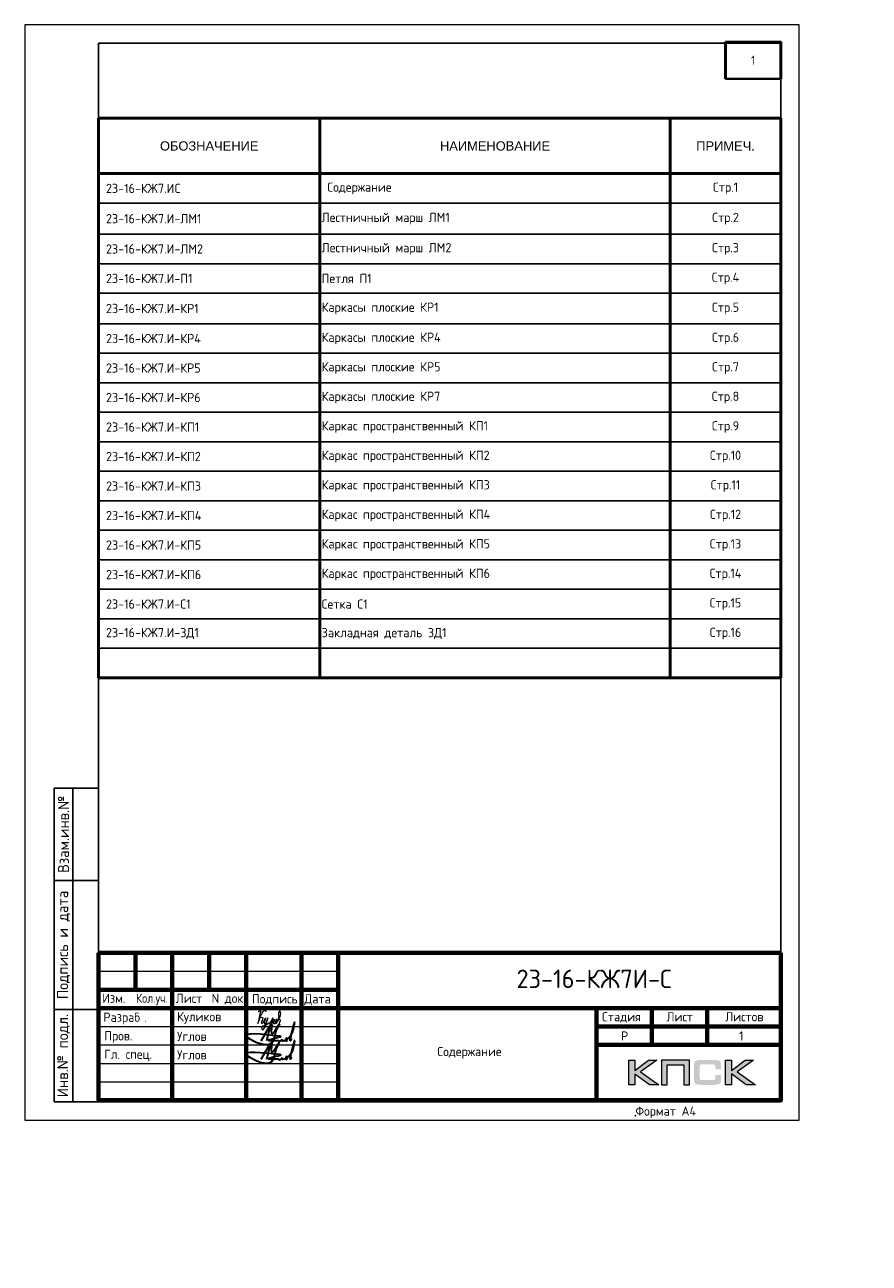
# Model space of a CAD drawing. Header units: millimetres. Extents: x 251864 to 617215, y -272865 to -46010.
# Tile 1 of 53: x 251864 to 274761, y -179594 to -146014. Entities that reach past the tile are written whole.
import ezdxf
from ezdxf import colors
from ezdxf.entities.mleader import LeaderData, LeaderLine
from ezdxf.enums import TextEntityAlignment as Align
from ezdxf.math import Vec2, Vec3

# ---------------------------------------------------------------- set-up
doc = ezdxf.new("R2010")
doc.units = ezdxf.units.MM
for name, color, linetype, lineweight in [('Arm', 160, 'Continuous', 40), ('RAZMER', 100, 'Continuous', 15), ('Выноски', 20, 'Continuous', 20), ('Каркасы ригель', 3, 'Continuous', 0), ('Размеры', 54, 'Continuous', 20), ('Рамка', 7, 'Continuous', 70), ('Текст', 41, 'Continuous', 30), ('ТОНКИЕ', 7, 'Continuous', 9)]:
    doc.layers.add(name, color=color, linetype=linetype, lineweight=lineweight)
doc.layers.add('ТОЛСТЫЕ_ОСНОВНЫЕ', color=6, linetype='Continuous')
doc.styles.add('GOST-2.304_Type-B', font='GOST_Common.ttf')
doc.styles.add('style1', font='GOST_Common.ttf', dxfattribs={"height": 500})
doc.styles.add('ГОСТ', font='GOST_Common.ttf')
doc.styles.add('Спецификации', font='GOST_Common.ttf')

# ---------------------------------------------------------------- blocks, each defined once
blk = doc.blocks.new('*U281')
blk.add_point((165.57, 1.2))
at = {"layer": 'ТОЛСТЫЕ_ОСНОВНЫЕ'}
for p, q in [((8, 5), (8, 90)), ((8, 90), (20, 90)), ((13, 5), (13, 90)), ((8, 65), (20, 65)), ((8, 30), (20, 30)), ((20, 5), (8, 5))]:
    blk.add_line(p, q, dxfattribs=at)
at = {"layer": 'ТОЛСТЫЕ_ОСНОВНЫЕ', "color": 6}
blk.add_lwpolyline([(20, 5), (205, 5), (205, 292), (20, 292)], close=True, dxfattribs=at)
at = {"layer": 'ТОНКИЕ'}
blk.add_lwpolyline([(0, 0), (210, 0), (210, 297), (0, 297)], close=True, dxfattribs=at)
at = {"layer": 'Текст', "style": 'style1'}
for s, p in [('Взам.инв.№', (10.5, 77.5)), ('Подпись и дата', (10.5, 47.5)), ('Инв.№ подл.', (10.5, 17.5))]:
    blk.add_text(s, height=3, rotation=90, dxfattribs=at).set_placement(p, align=Align.MIDDLE)
blk.add_text('Формат А4', height=2.5, dxfattribs=at).set_placement((165.57, 1.2))
blk = doc.blocks.new('*T1408')
at = {"layer": 'Arm', "color": 0, "linetype": 'ByBlock', "lineweight": -2, "transparency": 16777216}
for p, q in [((0, 0), (1500, 0)), ((0, -1000), (1500, -1000))]:
    blk.add_line(p, q, dxfattribs=at)
at = {"layer": 'Arm', "color": 0, "linetype": 'ByBlock', "lineweight": 50, "transparency": 16777216}
for p, q in [((0, 0), (0, -1000)), ((1500, 0), (1500, -1000))]:
    blk.add_line(p, q, dxfattribs=at)
blk = doc.blocks.new('Роспись')
at = {"layer": 'Текст', "color": 7}
blk.add_lwpolyline([(4.18, 0.67), (6.68, 5.03), (5.62, 0.66)], dxfattribs=at)
for points in [[(7.11, 5.14), (7.17, 2.59), (9.02, 5.2), (8.57, 4.35), (6.55, -0.29), (0.19, 1.88), (9.09, 2.02)], [(11.23, 1.12), (12.72, 3.08), (13.28, 5.66), (11.96, 0.97)], [(9.09, 2.02), (9.4, 1.96), (6.15, 0.84), (8.42, 0.77), (8.9, 0.77)], [(8.9, 0.77), (8.97, 0.64), (9.94, 1.16)], [(9.94, 1.16), (9.82, 0.79), (10.85, 0.93)], [(10.85, 0.93), (11.13, 1.44), (11.23, 1.11), (10.92, 0.57), (10.85, 0.93)], [(11.23, 1.12), (11.03, 1.05), (10.98, 1.33), (11.05, 1.41)], [(11.96, 0.97), (12.16, 0.71), (12.34, 1.19), (12.03, 1.14), (11.96, 0.97)]]:
    blk.add_spline(points, degree=3, dxfattribs=at)
blk = doc.blocks.new('11')
at = {"layer": 'Выноски'}
for p, q in [((47885, 66608), (47944, 66700)), ((47944, 66700), (47962, 66737)), ((47962, 66737), (47989, 66781)), ((47989, 66781), (48016, 66806)), ((48016, 66806), (48038, 66823)), ((48038, 66823), (48060, 66786)), ((48060, 66786), (48058, 66769))]:
    blk.add_line(p, q, dxfattribs=at)
blk.add_lwpolyline([(47863, 66761), (47937, 66865), (47843, 66458), (47885, 66564), (47905, 66616), (47954, 66628), (47979, 66606), (47957, 66539), (47937, 66487), (47947, 66458), (47991, 66470), (48051, 66611), (48041, 66569), (48023, 66505), (48023, 66448), (48065, 66448), (48090, 66529), (48110, 66608), (48043, 66369), (47972, 66275), (47954, 66344), (47991, 66389), (48078, 66431), (48142, 66470), (48154, 66441), (48204, 66512), (48246, 66606), (48209, 66455), (48204, 66418), (48295, 66574), (48265, 66463), (48265, 66455), (48312, 66453), (48342, 66529), (48347, 66584), (48337, 66465), (48349, 66453), (48401, 66569), (48443, 66616), (48461, 66678), (48466, 66727), (48436, 66811), (48399, 66754), (48399, 66618), (48389, 66549), (48374, 66507), (48416, 66564), (48441, 66576), (48451, 66524), (48433, 66482), (48419, 66453), (48424, 66428), (48458, 66421)], dxfattribs=at)
blk = doc.blocks.new('*T1407')
at = {"layer": 'Каркасы ригель', "color": 0, "linetype": 'ByBlock', "lineweight": -2, "transparency": 16777216}
for p, q in [((0, 0), (1500, 0)), ((0, -1000), (1500, -1000))]:
    blk.add_line(p, q, dxfattribs=at)
at = {"layer": 'Каркасы ригель', "color": 0, "linetype": 'ByBlock', "lineweight": 50, "transparency": 16777216}
for p, q in [((0, 0), (0, -1000)), ((1500, 0), (1500, -1000))]:
    blk.add_line(p, q, dxfattribs=at)
at = {"layer": 'Каркасы ригель', "color": 0, "linetype": 'Continuous', "lineweight": 0, "transparency": 16777216, "insert": (750, -500), "char_height": 250, "width": 1000, "attachment_point": 5, "style": 'ГОСТ'}
blk.add_mtext('1', dxfattribs=at)
blk = doc.blocks.new('*T1409')
at = {"color": 7, "linetype": 'Continuous', "lineweight": 50, "transparency": 16777216}
for p, q in [((0, 0), (18500, 0)), ((0, 0), (0, -15171)), ((6000, 0), (6000, -15171)), ((15500, 0), (15500, -15171)), ((18500, 0), (18500, -15171)), ((0, -1500), (18500, -1500)), ((0, -15171), (18500, -15171))]:
    blk.add_line(p, q, dxfattribs=at)
at = {"color": 7, "linetype": 'Continuous', "lineweight": 25, "transparency": 16777216}
for p, q in [((0, -2300), (18500, -2300)), ((0, -3142), (18500, -3142)), ((0, -3942), (18500, -3942)), ((0, -4742), (18500, -4742)), ((0, -5571), (18500, -5571)), ((0, -6371), (18500, -6371)), ((0, -7171), (18500, -7171)), ((0, -7971), (18500, -7971)), ((0, -8771), (18500, -8771)), ((0, -9571), (18500, -9571)), ((0, -10371), (18500, -10371)), ((0, -11171), (18500, -11171)), ((0, -11971), (18500, -11971)), ((0, -12771), (18500, -12771)), ((0, -13571), (18500, -13571)), ((0, -14371), (18500, -14371))]:
    blk.add_line(p, q, dxfattribs=at)
at = {"color": 1, "transparency": 16777216, "char_height": 250, "style": 'Спецификации'}
for s, insert, width, attachment_point in [('{\\fArial Cyr|b0|i0|c0;ОБОЗНАЧЕНИЕ', (3000, -750), 5900, 5), ('{\\fArial Cyr|b0|i0|c0;НАИМЕНОВАНИЕ', (10750, -750), 9400, 5), ('{\\fArial Cyr|b0|i0|c204|p34;ПРИМЕЧ.}', (17000, -750), 2900, 5), (' 23-16-КЖ7.ИC', (50, -1900), 5900, 4), (' Содержание', (6050, -1900), 9400, 4), ('Стр.1 ', (17000, -1900), 2900, 5), (' 23-16-КЖ7.И-{\\C0;ЛМ1}', (50, -2721), 5900, 4), ('Лестничный марш ЛМ1', (6050, -2721), 9400, 4), ('Стр.2', (17000, -2721), 2900, 5), ('Лестничный марш ЛМ2', (6050, -3542), 9400, 4), (' 23-16-КЖ7.И-{\\C0;ЛМ2}', (50, -3542), 5900, 4), ('Стр.3', (17000, -3542), 2900, 5), (' 23-16-КЖ7.И-П1', (50, -4342), 5900, 4), ('Петля П1', (6050, -4342), 9400, 4), ('Стр.4', (17000, -4342), 2900, 5), (' 23-16-КЖ7.И-КР1', (50, -5156), 5900, 4), ('Каркасы плоские КР1', (6050, -5156), 9400, 4), ('Стр.5', (17000, -5156), 2900, 5), (' 23-16-КЖ7.И-КР4', (50, -5971), 5900, 4), ('Каркасы плоские КР4', (6050, -5971), 9400, 4), ('Стр.6', (17000, -5971), 2900, 5), (' 23-16-КЖ7.И-КР5', (50, -6771), 5900, 4), ('Каркасы плоские КР5', (6050, -6771), 9400, 4), ('Стр.7', (17000, -6771), 2900, 5), (' 23-16-КЖ7.И-КР6', (50, -7571), 5900, 4), ('Каркасы плоские КР7', (6050, -7571), 9400, 4), ('Стр.8', (17000, -7571), 2900, 5), (' 23-16-КЖ7.И-КП1', (50, -8371), 5900, 4), ('Каркас пространственный КП1', (6050, -8371), 9400, 4), ('Стр.9', (17000, -8371), 2900, 5), (' 23-16-КЖ7.И-КП{\\C0;2}', (50, -9171), 5900, 4), ('Каркас пространственный КП2', (6050, -9171), 9400, 4), ('Стр.10', (17000, -9171), 2900, 5), (' 23-16-КЖ7.И-КП3', (50, -9971), 5900, 4), ('Каркас пространственный КП3', (6050, -9971), 9400, 4), ('Стр.11', (17000, -9971), 2900, 5), (' 23-16-КЖ7.И-КП4', (50, -10771), 5900, 4), ('Каркас пространственный КП4', (6050, -10771), 9400, 4), ('Стр.12', (17000, -10771), 2900, 5), (' 23-16-КЖ7.И-КП5', (50, -11571), 5900, 4), ('Каркас пространственный КП5', (6050, -11571), 9400, 4), ('Стр.13', (17000, -11571), 2900, 5), (' 23-16-КЖ7.И-КП6', (50, -12371), 5900, 4), ('Каркас пространственный КП6', (6050, -12371), 9400, 4), ('Стр.14', (17000, -12371), 2900, 5), (' 23-16-КЖ7.И-С1', (50, -13171), 5900, 4), ('Сетка С1', (6050, -13171), 9400, 4), ('Стр.15', (17000, -13171), 2900, 5), (' 23-16-КЖ7.И-ЗД1', (50, -13971), 5900, 4), ('Закладная деталь ЗД1', (6050, -13971), 9400, 4), ('Стр.16', (17000, -13971), 2900, 5)]:
    blk.add_mtext(s, dxfattribs=dict(at, insert=insert, width=width, attachment_point=attachment_point))

msp = doc.modelspace()

# ---------------------------------------------------------------- hatches: boundary and pattern name
h = msp.add_hatch(color=0)
h.paths.add_polyline_path([(269001.5, -174087.8), (268774, -174087.8), (268402, -174367.9), (268402, -174087.8), (268244.3, -174087.8), (268244.3, -174759.9), (268402, -174759.9), (268402, -174464.7), (268804.4, -174759.9), (269056.1, -174759.9), (268555.5, -174404.5)])
h.paths.add_polyline_path([(269284.3, -174214.4), (269729.6, -174214.4), (269729.6, -174759.9), (269885.9, -174759.9), (269885.9, -174087.8), (269719.2, -174087.8), (269128, -174087.8), (269128, -174246.9), (269128, -174759.9), (269284.3, -174759.9)])
h.paths.add_polyline_path([(271024, -174084.4), (270866.4, -174084.4), (270866.4, -174757.2), (271024, -174757.2), (271024, -174461.2), (271426.5, -174757.2), (271678.2, -174757.2), (271177.5, -174401.1), (271623.5, -174084.4), (271396.7, -174084.4), (271024, -174364.4)])
at = {"true_color": 0x5f007f}
msp.add_hatch(color=206, dxfattribs=at).paths.add_polyline_path([(270735, -174159), (270732.9, -174151.4), (270730.1, -174145.2), (270726.7, -174139), (270723.2, -174132.8), (270719.8, -174127.9), (270715.6, -174123.1), (270711.5, -174118.2), (270707.3, -174114.1), (270701.8, -174110.6), (270696.3, -174106.5), (270690, -174103), (270683.1, -174100.3), (270676.2, -174097.5), (270668.6, -174094.7), (270661, -174092.7), (270643, -174089.2), (270623.7, -174086.4), (270602.2, -174085.1), (270578.7, -174084.4), (270177.7, -174084.4), (270154.2, -174085.1), (270133.4, -174086.4), (270113.4, -174089.2), (270096.1, -174092.7), (270087.8, -174095.4), (270080.2, -174097.5), (270073.2, -174100.3), (270067, -174103.7), (270060.8, -174106.5), (270054.6, -174110.6), (270049.7, -174114.1), (270044.9, -174118.2), (270040.8, -174123.1), (270037.3, -174127.9), (270033.1, -174132.8), (270029.7, -174139), (270026.9, -174145.2), (270024.2, -174152.1), (270021.4, -174159), (270019.3, -174166.6), (270015.9, -174183.2), (270013.1, -174201.2), (270011, -174221.3), (270011, -174243.4), (270011, -174597.4), (270011, -174619.6), (270013.1, -174639.6), (270015.9, -174658.3), (270019.3, -174674.9), (270021.4, -174682.5), (270024.2, -174689.4), (270026.9, -174696.3), (270029.7, -174702.5), (270033.1, -174708.1), (270037.3, -174713.6), (270040.8, -174718.4), (270044.9, -174723.3), (270049.7, -174727.4), (270055.3, -174730.9), (270060.8, -174734.3), (270067, -174737.8), (270073.2, -174741.3), (270080.9, -174743.3), (270087.8, -174746.1), (270096.1, -174748.2), (270113.4, -174752.3), (270133.4, -174754.4), (270154.8, -174756.5), (270177.7, -174757.2), (270578.7, -174757.2), (270602.2, -174756.5), (270623.7, -174755.1), (270643, -174752.3), (270660.3, -174748.9), (270668.6, -174746.1), (270676.2, -174744), (270683.1, -174741.3), (270690, -174737.8), (270696.3, -174735), (270701.8, -174730.9), (270707.3, -174727.4), (270711.5, -174723.3), (270715.6, -174719.1), (270719.8, -174713.6), (270723.2, -174708.8), (270726.7, -174702.5), (270730.1, -174696.3), (270732.9, -174690.1), (270735, -174682.5), (270737.8, -174674.9), (270741.2, -174658.3), (270744, -174640.3), (270745.4, -174619.6), (270746.1, -174597.4), (270746.1, -174486.1), (270589.1, -174486.1), (270589.1, -174576.7), (270589.1, -174582.9), (270588.4, -174589.1), (270587, -174594.7), (270585.6, -174600.2), (270583.6, -174605), (270581.5, -174609.2), (270578.7, -174613.3), (270575.3, -174616.8), (270571.8, -174620.3), (270567.7, -174623), (270562.8, -174625.1), (270558, -174627.2), (270553.1, -174628.6), (270546.9, -174629.2), (270540.7, -174629.9), (270534.5, -174630.6), (270210.9, -174630.6), (270205.3, -174629.9), (270200.5, -174629.2), (270196.3, -174627.2), (270192.2, -174625.1), (270188, -174622.3), (270184.6, -174619.6), (270181.1, -174616.1), (270178.4, -174612), (270175.6, -174607.8), (270173.5, -174603.7), (270171.4, -174598.8), (270170.1, -174594), (270168, -174584.3), (270167.3, -174574.6), (270167.3, -174251.7), (270167.3, -174246.2), (270168, -174240.6), (270169.4, -174235.8), (270170.7, -174231), (270172.1, -174226.8), (270174.2, -174223.3), (270177, -174219.9), (270179.7, -174216.4), (270183.2, -174213.7), (270186.7, -174210.9), (270190.8, -174208.8), (270194.9, -174207.4), (270199.8, -174206.1), (270204.6, -174205.4), (270210.2, -174204.7), (270215.7, -174204.7), (270534.5, -174204.7), (270540.7, -174204.7), (270546.9, -174205.4), (270552.4, -174206.8), (270557.3, -174208.1), (270562.1, -174210.2), (270567, -174212.3), (270571.1, -174215.7), (270574.6, -174218.5), (270578, -174222.7), (270580.8, -174226.8), (270583.6, -174231), (270585.6, -174235.8), (270587, -174240.6), (270588.4, -174246.2), (270589.1, -174252.4), (270589.1, -174258.6), (270589.1, -174332.6), (270746.1, -174332.6), (270746.1, -174243.4), (270745.4, -174221.3), (270744, -174201.2), (270741.2, -174183.2), (270737.1, -174166.6)])

# ---------------------------------------------------------------- linework, layer by layer
at = {"color": 0, "lineweight": 0}
for points in [[(268244.3, -174759.9), (268244.3, -174087.8), (268402, -174087.8), (268402, -174367.9), (268774, -174087.8), (269001.5, -174087.8), (268555.5, -174404.5), (269056.1, -174759.9), (268804.4, -174759.9), (268402, -174464.7), (268402, -174759.9), (268244.3, -174759.9)], [(269284.3, -174759.9), (269284.3, -174214.4), (269729.6, -174214.4), (269729.6, -174759.9), (269885.9, -174759.9), (269885.9, -174087.8), (269719.2, -174087.8), (269128, -174087.8), (269128, -174246.9), (269128, -174759.9), (269284.3, -174759.9)], [(270866.4, -174757.2), (270866.4, -174084.4), (271024, -174084.4), (271024, -174364.4), (271396.7, -174084.4), (271623.5, -174084.4), (271177.5, -174401.1), (271678.2, -174757.2), (271426.5, -174757.2), (271024, -174461.2), (271024, -174757.2), (270866.4, -174757.2)]]:
    msp.add_lwpolyline(points, close=True, dxfattribs=at)
at = {"layer": 'Размеры', "lineweight": 40, "ltscale": 100, "elevation": 0}
msp.add_lwpolyline([(270864.2, -146477), (272364.2, -146477), (272364.2, -147477), (270864.2, -147477)], close=True, dxfattribs=at)
at = {"layer": 'Рамка'}
for p, q in [((253864.2, -171177, 0), (272364.2, -171177, 0)), ((255864.2, -175177, 0), (255864.2, -171177, 0)), ((257864.2, -175177, 0), (257864.2, -171177, 0)), ((257864.2, -171177, 0), (257864.2, -175177, 0)), ((259364.2, -171177, 0), (259364.2, -175177, 0)), ((259364.2, -175177, 0), (259364.2, -171177, 0)), ((260364.2, -171177, 0), (260364.2, -175177, 0)), ((253864.2, -172177, 0), (260364.2, -172177, 0)), ((253864.2, -172677, 0), (260364.2, -172677, 0)), ((267364.2, -172677, 0), (267364.2, -175177, 0)), ((267364.2, -173177, 0), (272364.2, -173177, 0)), ((267364.2, -173177, 0), (272364.2, -173177, 0))]:
    msp.add_line(p, q, dxfattribs=at)
at = {"layer": 'Рамка', "color": 7}
for p, q in [((254864.2, -172177, 0), (254864.2, -171177, 0)), ((256864.2, -172177, 0), (256864.2, -171177, 0)), ((253864.2, -172677, 0), (272364.2, -172677, 0)), ((268864.2, -172677, 0), (268864.2, -173677, 0)), ((270364.2, -172677, 0), (270364.2, -173677, 0)), ((267364.2, -173677, 0), (272364.2, -173677, 0))]:
    msp.add_line(p, q, dxfattribs=at)
at = {"layer": 'Рамка', "color": 7, "lineweight": 15}
for p, q in [((253864.2, -171677, 0), (260364.2, -171677, 0)), ((253864.2, -173177, 0), (260364.2, -173177, 0)), ((253864.2, -173677, 0), (260364.2, -173677, 0)), ((253864.2, -174177, 0), (260364.2, -174177, 0)), ((253864.2, -174177, 0), (260364.2, -174177, 0)), ((253864.2, -174677, 0), (260364.2, -174677, 0))]:
    msp.add_line(p, q, dxfattribs=at)
at = {"layer": 'Рамка', "linetype": 'Continuous', "lineweight": 50, "ltscale": 2}
msp.add_line((272364.2, -175177, 0), (253864.2, -175177, 0), dxfattribs=at)
at = {"layer": 'Рамка', "elevation": 0}
msp.add_lwpolyline([(272364.2, -171177), (272364.2, -175177), (253864.2, -175177), (253864.2, -171177)], dxfattribs=at)

# ---------------------------------------------------------------- block references
at = {"xscale": 100, "yscale": 100, "zscale": 100}
msp.add_blockref('*U281', (251864.2, -175713.8, 0), dxfattribs=at)
for name, p in [('*T1407', (270864.2, -146477, 0)), ('*T1409', (253864.2, -148550.5, 0)), ('*T1408', (268864.2, -172677, 0))]:
    msp.add_blockref(name, p)
at = {"color": 18, "true_color": 0x000000, "xscale": 100, "yscale": 100, "zscale": 100}
for p in [(257856.4, -173631.8, 0), (257856.4, -174131.8, 0)]:
    msp.add_blockref('Роспись', p, dxfattribs=at)
at = {"layer": 'Выноски'}
msp.add_blockref('11', (210340.3, -239548.3, 0), dxfattribs=at)

# ---------------------------------------------------------------- texts
at = {"color": 0, "style": 'ГОСТ'}
for s, p in [('Разраб', (253993.6, -173049.6, 0)), ('.', (255106.1, -173049.6, 0))]:
    msp.add_text(s, height=250, dxfattribs=at).set_placement(p)
at = {"layer": 'Размеры', "color": 7, "char_height": 250, "attachment_point": 4, "style": 'ГОСТ'}
for s, insert in [('{\\C256;Куликов}', (255993.6, -172943.2, 0)), ('Пров.', (254018.6, -173462.1, 0)), ('Углов', (255993.6, -173443.2, 0)), ('Гл. спец.', (254018.6, -173962.1, 0)), ('Углов', (255993.6, -173943.2, 0))]:
    msp.add_mtext_dynamic_manual_height_columns(s, width=2000, gutter_width=1250, heights=[0], dxfattribs=dict(at, insert=insert))
at = {"layer": 'Рамка', "linetype": 'Continuous', "lineweight": -3, "insert": (263031.8, -173729.8, 0), "char_height": 250, "width": 6864.524, "attachment_point": 1, "style": 'ГОСТ'}
msp.add_mtext('\\pi17.954;Содержание ', dxfattribs=at)
at = {"layer": 'Текст', "color": 7, "style": 'ГОСТ'}
msp.add_text('23-16-КЖ7И-С', height=500, dxfattribs=at).set_placement((267303.8, -171883.7, 0), align=Align.MIDDLE_CENTER)
at = {"layer": 'Текст', "color": 7}
for s, style, p in [('Изм.', 'GOST-2.304_Type-B', (253964.2, -172535.8, 0)), ('Лист', 'GOST-2.304_Type-B', (255958.1, -172538.5, 0)), ('N док.', 'GOST-2.304_Type-B', (256928.8, -172535.7, 0)), ('Подпись', 'GOST-2.304_Type-B', (258024.2, -172550.4, 0)), ('Дата', 'GOST-2.304_Type-B', (259444.2, -172550.4, 0)), ('Стадия', 'GOST-2.304_Type-B', (267514.4, -173037, 0)), ('Лист', 'GOST-2.304_Type-B', (269264.2, -173037, 0)), ('Листов', 'GOST-2.304_Type-B', (270855.9, -173037, 0)), ('Р', 'ГОСТ', (268028.5, -173558, 0)), ('1', 'ГОСТ', (271230.5, -173559.4, 0))]:
    msp.add_text(s, height=250, dxfattribs=dict(at, style=style)).set_placement(p)
at = {"layer": 'Текст', "color": 7, "style": 'GOST-2.304_Type-B', "width": 0.9}
msp.add_text('Кол.уч.', height=250, dxfattribs=at).set_placement((254881.5, -172534.3, 0))

# ---------------------------------------------------------------- leaders
at = {"layer": 'RAZMER', "color": 1, "ltscale": 100}
ml = msp.add_multileader_mtext('Standard', dxfattribs=at)
ml.set_content('{\\fGOST 2.304 type A|b0|i0|c204|p34;ГОСТ 14098-\\fGOST 2.304 type A|b0|i0|c0|p34;2014\\fGOST 2.304 type A|b0|i0|c204|p34;-К1-Кт}', color=1, style='ГОСТ')
ml.set_leader_properties(color=256, linetype='ByLayer', lineweight=-1)
ml.build(insert=Vec2(0, 0))
ml.multileader.update_dxf_attribs({"text_left_attachment_type": 6, "text_right_attachment_type": 6, "dogleg_length": 0.6, "arrow_head_size": 100, "scale": 100})
ctx = ml.context
ctx.base_point, ctx.scale, ctx.char_height, ctx.arrow_head_size, ctx.landing_gap_size, ctx.plane_origin = Vec3(426831.6, -177930.2), 100, 250, 100, 50, Vec3(425943, -177545.7)
ctx.left_attachment, ctx.right_attachment, ctx.text_align_type = 6, 6, 1
notes = []
notes.append((ctx, [(0, (1, 1, 0), (426771.6, -177930.2), (1, 0), 60, [(0, [(425701.7, -179594.4)], 0, [])])]))
ctx.mtext.insert, ctx.mtext.width, ctx.mtext.alignment, ctx.mtext.flow_direction = Vec3(428869.7, -177630.2), 3150.977, 2, 5
for ctx, leaders in notes:
    for number, flags, end, landing, length, lines in leaders:
        leader = LeaderData()
        leader.index, (leader.has_last_leader_line, leader.has_dogleg_vector, leader.attachment_direction) = number, flags
        leader.last_leader_point, leader.dogleg_vector, leader.dogleg_length = Vec3(end), Vec3(landing), length
        for number, points, colour, breaks in lines:
            line = LeaderLine()
            line.index, line.vertices, line.color, line.breaks = number, Vec3.list(points), colors.encode_raw_color(colour), breaks
            leader.lines.append(line)
        ctx.leaders.append(leader)

doc.saveas('drawing.dxf')
